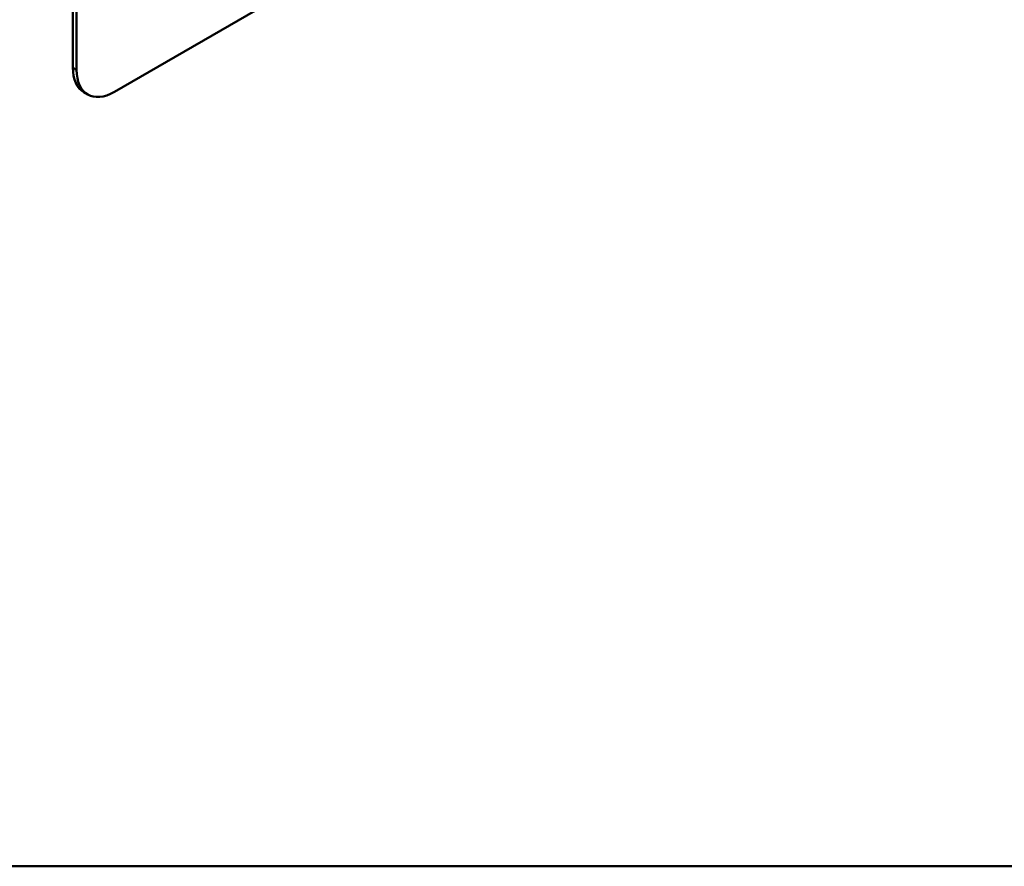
# Model space of a CAD drawing. Header units: millimetres. Extents: x 20 to 833, y 20 to 574.
# Tile 2 of 7: x 365 to 438, y 20 to 83. Entities that reach past the tile are written whole.
import ezdxf

# ---------------------------------------------------------------- set-up
doc = ezdxf.new("R2010")
doc.units = ezdxf.units.MM
doc.header["$LTSCALE"] = 2
for name, color, linetype, lineweight in [('Sichtbare Kanten(DIN)', 7, 'Continuous', 50), ('Sichtbare tangentiale Kanten(DIN)', 7, 'Continuous', 50), ('Skizziergeometrie(DIN)', 7, 'Continuous', 50)]:
    doc.layers.add(name, color=color, linetype=linetype, lineweight=lineweight)

# ---------------------------------------------------------------- blocks, each defined once
blk = doc.blocks.new('Ränder Standardrahmen')
at = {"layer": 'Skizziergeometrie(DIN)', "flags": 128}
blk.add_lwpolyline([(10, 10), (10, 287), (410, 287), (410, 10), (10, 10)], dxfattribs=at)

msp = doc.modelspace()

# ---------------------------------------------------------------- linework, layer by layer
at = {"layer": 'Sichtbare Kanten(DIN)'}
for p, q in [((368.508, 161.251), (368.508, 79.601)), ((368.791, 161.087), (368.791, 79.438)), ((371.62, 77.805), (425.36, 108.831)), ((369.62, 77.606), (369.337, 77.77))]:
    msp.add_line(p, q, dxfattribs=at)
for centre, end_param in [((371.337, 81.234), 6.283185), ((371.62, 81.071), 7.068583)]:
    msp.add_ellipse(centre, major_axis=(-2, -3.464), ratio=0.57735, start_param=5.497787, end_param=end_param, dxfattribs=at)
at = {"layer": 'Sichtbare tangentiale Kanten(DIN)'}
msp.add_line((368.791, 79.438), (368.508, 79.601), dxfattribs=at)

# ---------------------------------------------------------------- block references
at = {"xscale": 2, "yscale": 2, "zscale": 2}
msp.add_blockref('Ränder Standardrahmen', (0, 0), dxfattribs=at)

doc.saveas('drawing.dxf')
